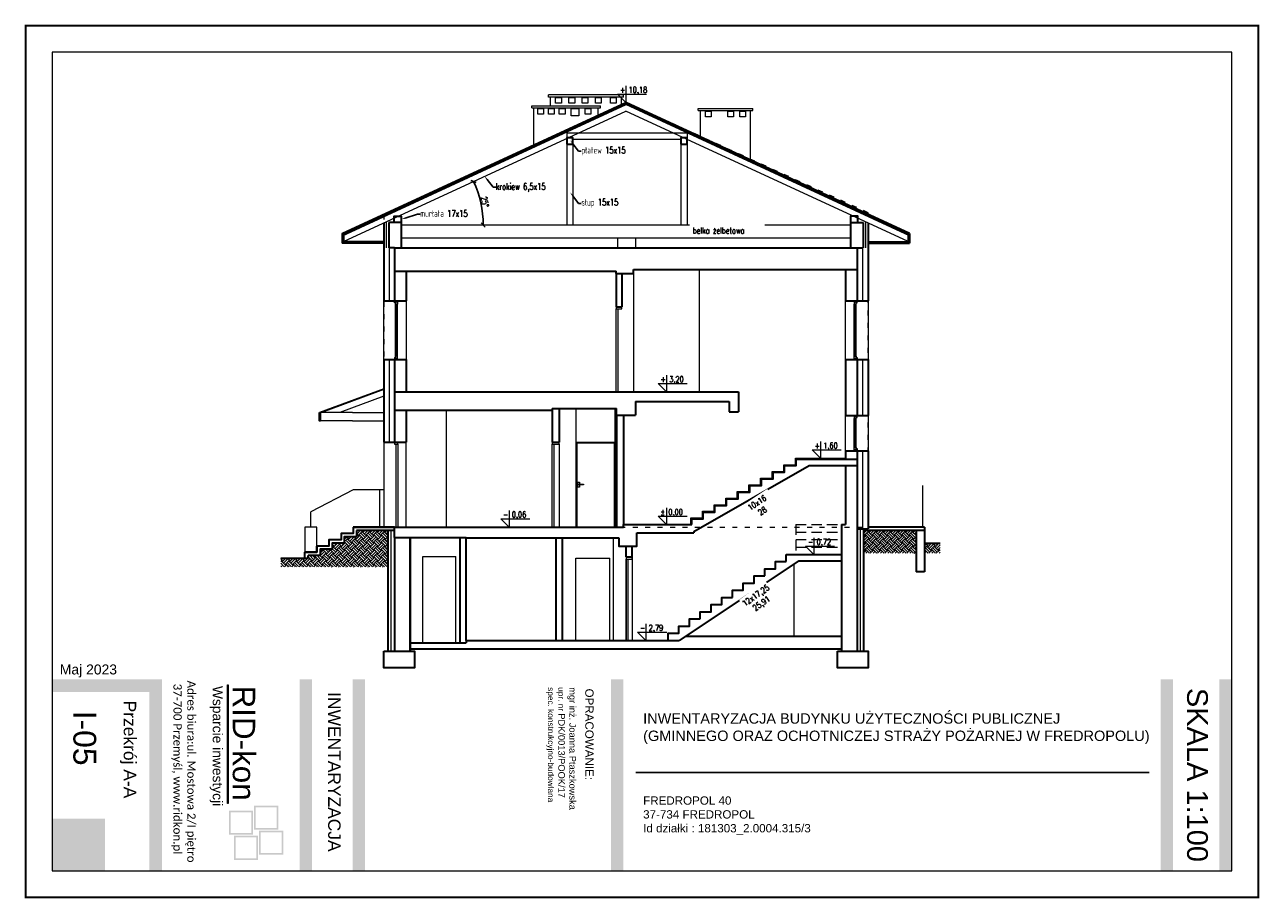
# Model space of a CAD drawing. Header units: inches. Extents: x 4551 to 8756, y -20806 to 359.
# Tile 4 of 35: x 4551 to 7526, y -14806 to -12701. Entities that reach past the tile are written whole.
import ezdxf
from ezdxf import colors
from ezdxf.entities.mleader import LeaderData, LeaderLine
from ezdxf.math import Vec2, Vec3

# ---------------------------------------------------------------- set-up
doc = ezdxf.new("R2010")
doc.units = ezdxf.units.IN
doc.header["$MEASUREMENT"] = 0
doc.linetypes.add('( Dashed )', pattern=[0.75, 0.5, -0.25])
doc.linetypes.add('ACAD_ISO03W100', pattern=[30, 12, -18])
doc.layers.add('0_RID_NIEDRUKOWALNA', color=7, linetype='ACAD_ISO03W100', lineweight=0, plot=False)
for name, color, linetype, lineweight in [('0_RID_STOLARKA', 7, 'Continuous', 5), ('0_RID_WIDOK', 252, 'Continuous', 5), ('A_opisy-stolarka', 7, 'Continuous', 9), ('IZOLACJA TERMICZNA', 30, 'GRADZINOWANIE', 5), ('K-DREWNO', 52, 'Continuous', 30), ('K-MUR', 1, 'Continuous', 30), ('K-Żelbet', 3, 'Continuous', 30), ('K_WYMIARY', 30, 'Continuous', 5), ('kreskowanie', 254, 'Continuous', 5), ('LOGO', 7, 'Continuous', 0), ('WYMIAR_PB', 115, 'Continuous', 5)]:
    doc.layers.add(name, color=color, linetype=linetype, lineweight=lineweight)
doc.styles.add('1 100 MAŁE', font='romans.shx', dxfattribs={"width": 0.8, "height": 16})
doc.styles.add('Annotative', font='arial.ttf')
doc.styles.add('Arial', font='arial.ttf', dxfattribs={"height": 80})
doc.styles.get("Standard").update_dxf_attribs({"font": 'arial.ttf'})
doc.styles.add('standard_1', font='romans.shx', dxfattribs={"width": 0.7})
doc.styles.add('tabelka', font='arial.ttf')
doc.linetypes.add('GRADZINOWANIE', pattern='A,0.00254,-2.54,[134,ltypeshp.shx,S=2.54,R=0,X=-2.54,Y=0],-5.08,[134,ltypeshp.shx,S=2.54,R=180,X=2.54,Y=0],-2.54', length=10.16254)
doc.dimstyles.new('ISO-100', dxfattribs={"dimtxt": 15, "dimasz": 10, "dimexe": 8, "dimexo": 0.425, "dimgap": 2.5, "dimtad": 1, "dimdec": 1, "dimrnd": 0.5, "dimtxsty": 'standard_1', "dimblk": 'OBLIQUE', "dimcen": 10, "dimadec": 0, "dimazin": 0, "dimtfac": 1, "dimtdec": 0, "dimtmove": 0, "dimatfit": 3, "dimldrblk": 'OBLIQUE', "dimfxl": 8, "dimfxlon": 1, "dimarcsym": 0})

# ---------------------------------------------------------------- blocks, each defined once
blk = doc.blocks.new('_Oblique')
at = {"color": 0, "linetype": 'ByBlock', "lineweight": -2}
blk.add_line((-0.5, -0.5), (0.5, 0.5), dxfattribs=at)
blk = doc.blocks.new('*D375')
at = {"layer": 'Defpoints', "color": 0}
for p in [(6000, -12909.1), (5650.5, -13130.5), (5458.7, -13183.5), (6541.7, -13183.5), (5319.7, -13223.6)]:
    blk.add_point(p, dxfattribs=at)
at = {"layer": 'K_WYMIARY', "color": 0, "lineweight": -2}
blk.add_arc((5406.5, -13183.5), 249.7, 0, 24.8117, dxfattribs=at)
at = {"layer": 'K_WYMIARY', "color": 0, "lineweight": -2, "xscale": 10, "yscale": 10, "zscale": 10}
for p, rotation in [((5633.1, -13078.7), 114.8117365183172), ((5656.2, -13183.5), 270)]:
    blk.add_blockref('_Oblique', p, dxfattribs=dict(at, rotation=rotation))
at = {"layer": 'K_WYMIARY', "color": 0, "insert": (5660.1, -13127.7), "char_height": 15, "attachment_point": 5, "rotation": 282.4059, "style": 'standard_1'}
blk.add_mtext('25%%d', dxfattribs=at)

msp = doc.modelspace()

# ---------------------------------------------------------------- hatches: boundary and pattern name
at = {"transparency": 33554559}
h = msp.add_hatch(color=256, dxfattribs=at)
h.dxf.hatch_style = 1
h.paths.add_polyline_path([(4882.22, -14739.45), (4882.22, -14278.45), (4617.95, -14278.45), (4617.95, -14308.45), (4851.92, -14308.45), (4851.92, -14739.45)])
h = msp.add_hatch(color=256, dxfattribs=at)
h.dxf.hatch_style = 1
h.paths.add_polyline_path([(5243.69, -14739.45), (5243.69, -14278.45), (5213.69, -14278.45), (5213.69, -14739.45)])
h = msp.add_hatch(color=256, dxfattribs=at)
h.dxf.hatch_style = 1
h.paths.add_polyline_path([(5371.84, -14739.45), (5371.84, -14278.45), (5341.84, -14278.45), (5341.84, -14739.45)])
h = msp.add_hatch(color=256, dxfattribs=at)
h.dxf.hatch_style = 1
h.paths.add_polyline_path([(5994.14, -14739.45), (5994.14, -14278.45), (5964.14, -14278.45), (5964.14, -14739.45)])
h = msp.add_hatch(color=256, dxfattribs=at)
h.dxf.hatch_style = 1
h.paths.add_polyline_path([(7318.52, -14739.45), (7318.52, -14278.45), (7288.52, -14278.45), (7288.52, -14739.45)])
h = msp.add_hatch(color=256, dxfattribs=at)
h.dxf.hatch_style = 1
h.paths.add_polyline_path([(7459.95, -14739.45), (7459.95, -14278.45), (7429.95, -14278.45), (7429.95, -14739.45)])
h = msp.add_hatch(color=256, dxfattribs=at)
h.dxf.hatch_style = 1
h.paths.add_polyline_path([(4745.26, -14739.45), (4745.26, -14613.83), (4617.95, -14613.83), (4617.95, -14739.45)])
at = {"layer": 'kreskowanie'}
h = msp.add_hatch(dxfattribs=at)
h.set_pattern_fill('EARTH', color=256, scale=50, angle=45)
h.paths.add_polyline_path([(5234.66, -13987.48), (5426.66, -13987.48), (5426.66, -13919.48), (5350.66, -13919.48), (5350.66, -13934.68), (5321.66, -13934.68), (5321.66, -13949.88), (5292.66, -13949.88), (5292.66, -13965.08), (5263.66, -13965.08), (5263.66, -13980.28), (5234.66, -13980.28)])
h.paths.add_polyline_path([(5168.5, -14007.5), (5168.5, -13987.48), (5226.66, -13987.48), (5234.66, -13987.48), (5426.66, -13987.48), (5426.66, -14007.48), (5226.66, -14007.48)])
h = msp.add_hatch(dxfattribs=at)
h.set_pattern_fill('EARTH', color=256, scale=50, angle=45)
h.paths.add_polyline_path([(6573.66, -13950.48), (6699.66, -13950.48), (6699.66, -13919.48), (6573.66, -13919.48)])
h.paths.add_polyline_path([(6719.66, -13950.48), (6719.66, -13974.5), (6757.69, -13974.5), (6757.69, -13950.48)])
h.paths.add_polyline_path([(6699.66, -13974.5), (6573.66, -13974.5), (6573.66, -13950.48), (6699.66, -13950.48)])
at = {"layer": 'LOGO'}
h = msp.add_hatch(color=256, dxfattribs=at)
h.dxf.hatch_style = 1
h.paths.add_polyline_path([(5041.68, -14577.26), (5041.68, -14291.73), (5039.78, -14291.73), (5039.78, -14577.26)])
h = msp.add_hatch(color=1, dxfattribs=at)
h.dxf.hatch_style = 1
h.set_gradient(color1=(254, 254, 254), color2=(1, 1, 1), rotation=225, centered=1, tint=1)
h.paths.add_polyline_path([(5043.73, -14652.76), (5101.81, -14652.76), (5101.81, -14594.66), (5043.73, -14594.66)])
h.paths.add_polyline_path([(5097.88, -14648.83), (5047.66, -14648.83), (5047.66, -14598.59), (5097.88, -14598.59)], flags=16)
h = msp.add_hatch(color=1, dxfattribs=at)
h.dxf.hatch_style = 1
h.set_gradient(color1=(254, 254, 254), color2=(1, 1, 1), rotation=135, centered=1, tint=1)
h.paths.add_polyline_path([(5162.25, -14640.76), (5162.25, -14582.68), (5104.15, -14582.68), (5104.15, -14640.76)])
h.paths.add_polyline_path([(5158.33, -14586.61), (5158.33, -14636.83), (5108.08, -14636.83), (5108.08, -14586.61)], flags=16)
h = msp.add_hatch(color=1, dxfattribs=at)
h.dxf.hatch_style = 1
h.set_gradient(color1=(254, 254, 254), color2=(1, 1, 1), rotation=315, centered=1, tint=1)
h.paths.add_polyline_path([(5055.75, -14713.31), (5113.83, -14713.31), (5113.83, -14655.21), (5055.75, -14655.21)])
h.paths.add_polyline_path([(5109.9, -14709.38), (5059.68, -14709.38), (5059.68, -14659.13), (5109.9, -14659.13)], flags=16)
h = msp.add_hatch(color=1, dxfattribs=at)
h.dxf.hatch_style = 1
h.set_gradient(color1=(254, 254, 254), color2=(1, 1, 1), rotation=45, centered=1, tint=1)
h.paths.add_polyline_path([(5116.36, -14701.02), (5174.44, -14701.02), (5174.44, -14642.92), (5116.36, -14642.92)])
h.paths.add_polyline_path([(5170.51, -14697.09), (5120.29, -14697.09), (5120.29, -14646.85), (5170.51, -14646.85)], flags=16)

# ---------------------------------------------------------------- linework, layer by layer
at = {"transparency": 33554687}
msp.add_line((7261.21, -14502.71), (6023.92, -14502.71), dxfattribs=at)
at = {"color": 2, "transparency": 33554687, "const_width": 5}
msp.add_lwpolyline([(4553.95, -14803.45), (7523.95, -14803.45), (7523.95, -12703.45), (4553.95, -12703.45)], close=True, dxfattribs=at)
at = {"layer": '0_RID_STOLARKA'}
for p, q in [((5442.66, -13371.48), (5442.66, -13366.48)), ((5442.66, -13366.48), (5447.66, -13366.48)), ((5445.16, -13371.48), (5442.66, -13371.48)), ((5447.66, -13368.98), (5445.16, -13368.98)), ((5445.16, -13368.98), (5445.16, -13371.48)), ((5445.16, -13373.98), (5445.16, -13368.98)), ((5445.16, -13368.98), (5450.16, -13368.98)), ((5445.16, -13499.98), (5445.16, -13373.98)), ((5450.16, -13373.98), (5445.16, -13373.98)), ((5447.66, -13366.48), (5447.66, -13368.98)), ((5447.66, -13499.98), (5447.66, -13373.98)), ((5450.16, -13368.98), (5450.16, -13373.98)), ((5450.16, -13499.98), (5450.16, -13373.98)), ((5450.16, -13499.98), (5450.16, -13373.98)), ((6550.16, -13368.98), (6550.16, -13373.98)), ((6555.16, -13368.98), (6550.16, -13368.98)), ((6550.16, -13499.98), (6550.16, -13373.98)), ((6550.16, -13499.98), (6550.16, -13373.98)), ((6550.16, -13373.98), (6555.16, -13373.98)), ((6552.66, -13366.48), (6552.66, -13368.98)), ((6557.66, -13366.48), (6552.66, -13366.48)), ((6552.66, -13368.98), (6555.16, -13368.98)), ((6552.66, -13499.98), (6552.66, -13373.98)), ((6555.16, -13368.98), (6555.16, -13371.48)), ((6555.16, -13373.98), (6555.16, -13368.98)), ((6555.16, -13371.48), (6557.66, -13371.48)), ((6555.16, -13499.98), (6555.16, -13373.98)), ((6557.66, -13371.48), (6557.66, -13366.48)), ((5445.16, -13502.48), (5442.66, -13502.48)), ((5442.66, -13502.48), (5442.66, -13507.48)), ((5450.16, -13499.98), (5445.16, -13499.98)), ((5445.16, -13499.98), (5445.16, -13504.98)), ((5445.16, -13504.98), (5445.16, -13502.48)), ((5447.66, -13504.98), (5445.16, -13504.98)), ((5445.16, -13504.98), (5450.16, -13504.98)), ((5447.66, -13507.48), (5447.66, -13504.98)), ((5450.16, -13504.98), (5450.16, -13499.98)), ((6550.16, -13504.98), (6550.16, -13499.98)), ((6550.16, -13499.98), (6555.16, -13499.98)), ((6555.16, -13504.98), (6550.16, -13504.98)), ((6552.66, -13507.48), (6552.66, -13504.98)), ((6552.66, -13504.98), (6555.16, -13504.98)), ((6555.16, -13499.98), (6555.16, -13504.98)), ((6555.16, -13504.98), (6555.16, -13502.48)), ((6555.16, -13502.48), (6557.66, -13502.48)), ((6557.66, -13502.48), (6557.66, -13507.48)), ((5442.66, -13507.48), (5447.66, -13507.48)), ((6557.66, -13507.48), (6552.66, -13507.48)), ((6550.16, -13644.98), (6550.16, -13649.98)), ((6555.16, -13644.98), (6550.16, -13644.98)), ((6550.16, -13719.98), (6550.16, -13649.98)), ((6550.16, -13719.98), (6550.16, -13649.98)), ((6550.16, -13649.98), (6555.16, -13649.98)), ((6552.66, -13642.48), (6552.66, -13644.98)), ((6557.66, -13642.48), (6552.66, -13642.48)), ((6552.66, -13644.98), (6555.16, -13644.98)), ((6552.66, -13719.98), (6552.66, -13649.98)), ((6555.16, -13644.98), (6555.16, -13647.48)), ((6555.16, -13649.98), (6555.16, -13644.98)), ((6555.16, -13647.48), (6557.66, -13647.48)), ((6555.16, -13719.98), (6555.16, -13649.98)), ((6557.66, -13647.48), (6557.66, -13642.48)), ((6550.16, -13724.98), (6550.16, -13719.98)), ((6550.16, -13719.98), (6555.16, -13719.98)), ((6555.16, -13724.98), (6550.16, -13724.98)), ((6552.66, -13727.48), (6552.66, -13724.98)), ((6552.66, -13724.98), (6555.16, -13724.98)), ((6557.66, -13727.48), (6552.66, -13727.48)), ((6555.16, -13719.98), (6555.16, -13724.98)), ((6555.16, -13724.98), (6555.16, -13722.48)), ((6555.16, -13722.48), (6557.66, -13722.48)), ((6557.66, -13722.48), (6557.66, -13727.48))]:
    msp.add_line(p, q, dxfattribs=at)
at = {"layer": '0_RID_WIDOK'}
for p, q in [((5994.66, -12870.2), (5813.66, -12870.2)), ((5813.66, -12875.2), (5813.66, -12870.2)), ((5994.66, -12875.2), (5813.66, -12875.2)), ((5818.66, -12896.65), (5818.66, -12875.2)), ((5989.66, -12892.96), (5989.66, -12875.2)), ((5994.66, -12875.2), (5994.66, -12870.2)), ((5773.66, -12896.65), (5938.66, -12896.65)), ((5773.66, -12901.65), (5773.66, -12896.65)), ((5773.66, -12901.65), (5938.66, -12901.65)), ((5778.66, -12990.51), (5778.66, -12901.65)), ((5933.66, -12918.85), (5933.66, -12901.65)), ((5938.66, -12901.65), (5938.66, -12896.65)), ((6174.66, -12902.98), (6305.66, -12902.98)), ((6174.66, -12907.98), (6174.66, -12902.98)), ((6174.66, -12907.98), (6305.66, -12907.98)), ((6179.66, -12971.1), (6179.66, -12907.98)), ((6300.66, -13027.04), (6300.66, -12907.98)), ((6305.66, -12907.98), (6305.66, -12902.98)), ((6018.66, -13290.48), (6018.66, -13585.48)), ((6176.66, -13290.48), (6176.66, -13585.48)), ((5880.66, -13706.48), (5880.66, -13625.48)), ((5973.66, -13625.48), (5973.66, -13911.48)), ((5566.66, -13629.48), (5566.66, -13911.48)), ((5839.66, -13711.48), (5839.66, -13911.48)), ((5342.66, -13821.48), (5241.16, -13874.68)), ((5416.66, -13821.48), (5342.66, -13821.48)), ((5406.66, -13821.48), (5406.66, -13911.48)), ((6715.66, -13911.48), (6715.66, -13811.48)), ((5241.16, -13911.48), (5241.16, -13874.68)), ((5970.66, -14184.48), (5970.66, -13937.48)), ((5510.66, -14190.48), (5510.66, -13982.48)), ((5510.66, -13982.48), (5590.66, -13982.48)), ((5590.66, -14190.48), (5590.66, -13982.48)), ((5879.66, -14184.48), (5879.66, -13986.48)), ((5879.66, -13986.48), (5961.66, -13986.48)), ((5961.66, -14184.48), (5961.66, -13986.48)), ((6000.52, -13983.48), (6000.52, -14184.48)), ((6015.52, -13983.48), (6015.52, -14184.48)), ((6404.66, -14000.78), (6404.66, -14174.48))]:
    msp.add_line(p, q, dxfattribs=at)
at = {"layer": '0_RID_WIDOK', "linetype": '( Dashed )', "ltscale": 50}
for p, q in [((6409.66, -13905.48), (6519.66, -13905.48)), ((6409.66, -13905.48), (6409.66, -13977.48)), ((6409.66, -13923.48), (6519.66, -13923.48)), ((6409.66, -13941.48), (6519.66, -13941.48)), ((6409.66, -13959.48), (6519.66, -13959.48))]:
    msp.add_line(p, q, dxfattribs=at)
at = {"layer": '0_RID_WIDOK'}
for points in [[(4617.95, -14739.45), (7459.95, -14739.45), (7459.95, -12767.45), (4617.95, -12767.45)], [(5830.82, -12890.2), (5830.82, -12876.2), (5844.82, -12876.2), (5844.82, -12890.2)], [(5862.82, -12890.2), (5862.82, -12876.2), (5876.82, -12876.2), (5876.82, -12890.2)], [(5894.82, -12890.2), (5894.82, -12876.2), (5908.82, -12876.2), (5908.82, -12890.2)], [(5926.82, -12890.2), (5926.82, -12876.2), (5940.82, -12876.2), (5940.82, -12890.2)], [(5962.82, -12890.2), (5962.82, -12876.2), (5976.82, -12876.2), (5976.82, -12890.2)], [(5787.66, -12916.65), (5787.66, -12902.65), (5801.66, -12902.65), (5801.66, -12916.65)], [(5813.66, -12916.65), (5813.66, -12902.65), (5827.66, -12902.65), (5827.66, -12916.65)], [(5839.66, -12916.65), (5839.66, -12902.65), (5853.66, -12902.65), (5853.66, -12916.65)], [(5868.66, -12920.65), (5868.66, -12902.65), (5886.66, -12902.65), (5886.66, -12920.65)], [(5901.66, -12916.65), (5901.66, -12902.65), (5915.66, -12902.65), (5915.66, -12916.65)], [(6191.66, -12922.98), (6191.66, -12908.98), (6205.66, -12908.98), (6205.66, -12922.98)], [(6245.82, -12922.98), (6245.82, -12908.98), (6259.82, -12908.98), (6259.82, -12922.98)], [(6274.66, -12922.98), (6274.66, -12908.98), (6288.66, -12908.98), (6288.66, -12922.98)], [(5416.66, -13366.48), (5470.66, -13366.48), (5470.66, -13507.48), (5416.66, -13507.48)], [(5976.66, -13385.48), (5990.66, -13385.48), (5990.66, -13380.48), (5976.66, -13380.48)], [(5976.66, -13385.48), (5980.66, -13385.48), (5980.66, -13585.48), (5976.66, -13585.48)], [(6529.66, -13366.48), (6583.66, -13366.48), (6583.66, -13507.48), (6529.66, -13507.48)], [(6529.66, -13642.48), (6583.66, -13642.48), (6583.66, -13727.48), (6529.66, -13727.48)], [(5470.66, -13706.48), (5416.66, -13706.48), (5416.66, -13911.48), (5470.66, -13911.48)], [(5442.66, -13711.48), (5450.66, -13711.48), (5450.66, -13706.48), (5442.66, -13706.48)], [(5446.66, -13711.48), (5450.66, -13711.48), (5450.66, -13911.48), (5446.66, -13911.48)], [(5822.66, -13711.48), (5839.66, -13711.48), (5839.66, -13706.48), (5822.66, -13706.48)], [(5822.66, -13711.48), (5826.66, -13711.48), (5826.66, -13911.48), (5822.66, -13911.48)], [(5897.66, -13809.98), (5885.66, -13809.98), (5885.66, -13807.98), (5897.66, -13807.98)], [(5255.66, -13972.28), (5255.66, -13911.48), (5226.66, -13911.48), (5226.66, -13972.28)], [(6000.52, -13988.48), (6015.52, -13988.48), (6015.52, -13983.48), (6000.52, -13983.48)], [(6000.52, -13988.48), (6004.52, -13988.48), (6004.52, -14184.48), (6000.52, -14184.48)]]:
    msp.add_lwpolyline(points, close=True, dxfattribs=at)
for points in [[(5880.66, -13911.48), (5880.66, -13706.48), (5973.66, -13706.48), (5973.66, -13911.48)], [(5882.66, -13911.48), (5882.66, -13708.48), (5971.66, -13708.48), (5971.66, -13911.48)], [(6156.66, -13905.48), (6156.66, -13889.48), (6184.66, -13889.48), (6184.66, -13873.48), (6212.66, -13873.48), (6212.66, -13857.48), (6240.66, -13857.48), (6240.66, -13841.48), (6268.66, -13841.48), (6268.66, -13825.48), (6296.66, -13825.48), (6296.66, -13809.48), (6324.66, -13809.48), (6324.66, -13793.48), (6352.66, -13793.48), (6352.66, -13777.48), (6380.66, -13777.48), (6380.66, -13761.48), (6408.66, -13761.48), (6408.66, -13745.48), (6529.66, -13745.48)], [(5888.66, -13809.98), (5888.66, -13814.98), (5884.66, -13814.98), (5884.66, -13802.98), (5888.66, -13802.98), (5888.66, -13807.98)]]:
    msp.add_lwpolyline(points, dxfattribs=at)
at = {"layer": 'IZOLACJA TERMICZNA', "ltscale": 0.5}
for p, q in [((5422.66, -13177.48), (5422.66, -13238.48)), ((6577.66, -13177.48), (6577.66, -13238.48))]:
    msp.add_line(p, q, dxfattribs=at)
at = {"layer": 'IZOLACJA TERMICZNA'}
for p, q in [((5429.66, -13238.48), (5429.66, -13366.48)), ((6570.66, -13238.48), (6570.66, -13366.48)), ((5429.66, -13507.48), (5429.66, -13706.48)), ((6570.66, -13507.48), (6570.66, -13642.48)), ((6570.66, -13727.48), (6570.66, -13915.48))]:
    msp.add_line(p, q, dxfattribs=at)
at = {"layer": 'IZOLACJA TERMICZNA', "ltscale": 0.6}
for p, q in [((5434.87, -14210.48), (5434.87, -13919.48)), ((6565.45, -14210.48), (6565.45, -13915.48))]:
    msp.add_line(p, q, dxfattribs=at)
at = {"layer": 'K-DREWNO'}
for p, q in [((5316.66, -13204.1), (6000.16, -12888.11)), ((5316.66, -13208.51), (6000.16, -12892.52)), ((6683.66, -13204.1), (6000.16, -12888.11)), ((6683.66, -13208.51), (6000.16, -12892.52)), ((5316.66, -13204.1), (5316.66, -13227.48)), ((5319.66, -13207.12), (5319.66, -13224.48)), ((6680.66, -13207.12), (6680.66, -13224.48)), ((6683.66, -13204.1), (6683.66, -13227.48)), ((5416.66, -13224.48), (5316.66, -13224.48)), ((5416.66, -13227.48), (5316.66, -13227.48)), ((6583.66, -13224.48), (6683.66, -13224.48)), ((6583.66, -13227.48), (6683.66, -13227.48)), ((5261.66, -13635.48), (5261.66, -13655.48)), ((5263.66, -13635.48), (5263.66, -13655.48))]:
    msp.add_line(p, q, dxfattribs=at)
at = {"layer": 'K-DREWNO', "lineweight": 5}
for p, q in [((5319.66, -13223.65), (6000.02, -12909.11)), ((6680.66, -13223.65), (6000.31, -12909.11)), ((5857.66, -12961.48), (6147.66, -12961.48)), ((5857.66, -12961.48), (5857.66, -12973.48)), ((6147.66, -12961.48), (6147.66, -12973.48)), ((5857.66, -12988.48), (5857.66, -13183.48)), ((5872.66, -12976.48), (6132.66, -12976.48)), ((5872.66, -12988.48), (5872.66, -13183.48)), ((6132.66, -12988.48), (6132.66, -13183.48)), ((6147.66, -12988.48), (6147.66, -13183.48)), ((5416.66, -13577.98), (5261.66, -13635.48)), ((5416.66, -13580.12), (5267.41, -13635.48)), ((5416.66, -13596.11), (5310.54, -13635.48)), ((5341.66, -13635.48), (5261.66, -13635.48)), ((5341.66, -13635.48), (5416.66, -13635.48)), ((5341.66, -13655.48), (5261.66, -13655.48)), ((5341.66, -13655.48), (5416.66, -13655.48))]:
    msp.add_line(p, q, dxfattribs=at)
at = {"layer": 'K-DREWNO'}
for points in [[(5857.66, -12988.48), (5872.66, -12988.48), (5872.66, -12973.48), (5857.66, -12973.48)], [(6132.66, -12988.48), (6147.66, -12988.48), (6147.66, -12973.48), (6132.66, -12973.48)], [(5458.66, -13177.48), (5441.66, -13177.48), (5441.66, -13162.48), (5458.66, -13162.48)], [(6541.66, -13177.48), (6558.66, -13177.48), (6558.66, -13162.48), (6541.66, -13162.48)], [(5261.66, -13635.48), (5263.66, -13635.48), (5263.66, -13655.48), (5261.66, -13655.48)]]:
    msp.add_lwpolyline(points, close=True, dxfattribs=at)
at = {"layer": 'K-MUR'}
for p, q in [((5416.66, -13178.8), (5416.66, -13366.48)), ((5458.66, -13177.48), (5428.66, -13177.48)), ((5428.66, -13177.48), (5428.66, -13238.48)), ((5458.66, -13177.48), (5458.66, -13238.48)), ((6541.66, -13177.48), (6541.66, -13238.48)), ((6541.66, -13177.48), (6571.66, -13177.48)), ((6571.66, -13177.48), (6571.66, -13238.48)), ((6583.66, -13178.8), (6583.66, -13366.48)), ((5442.66, -13238.48), (5428.66, -13238.48)), ((5442.66, -13238.48), (5442.66, -13366.48)), ((6557.66, -13238.48), (6557.66, -13366.48)), ((5470.66, -13294.48), (5470.66, -13366.48)), ((6529.66, -13290.48), (6529.66, -13366.48)), ((5976.66, -13300.48), (5976.66, -13380.48)), ((5990.66, -13300.48), (5990.66, -13380.48)), ((5416.66, -13366.48), (5470.66, -13366.48)), ((5976.66, -13380.48), (5990.66, -13380.48)), ((6529.66, -13366.48), (6583.66, -13366.48)), ((5416.66, -13507.48), (5470.66, -13507.48)), ((5416.66, -13507.48), (5416.66, -13706.48)), ((5442.66, -13507.48), (5442.66, -13706.48)), ((5470.66, -13507.48), (5470.66, -13585.48)), ((6529.66, -13507.48), (6583.66, -13507.48)), ((6529.66, -13507.48), (6529.66, -13642.48)), ((6557.66, -13507.48), (6557.66, -13642.48)), ((6583.66, -13507.48), (6583.66, -13642.48)), ((5822.66, -13625.48), (5822.66, -13706.48)), ((5839.66, -13625.48), (5839.66, -13706.48)), ((5470.66, -13629.48), (5470.66, -13706.48)), ((5977.66, -13641.48), (5977.66, -13911.48)), ((5994.66, -13641.48), (5994.66, -13905.48)), ((6529.66, -13642.48), (6583.66, -13642.48)), ((5416.66, -13706.48), (5470.66, -13706.48)), ((5822.66, -13706.48), (5839.66, -13706.48)), ((6529.66, -13727.48), (6583.66, -13727.48)), ((6529.66, -13727.48), (6529.66, -13747.48)), ((6557.66, -13727.48), (6557.66, -14210.48)), ((6583.66, -13727.48), (6583.66, -13915.48)), ((6529.66, -13763.48), (6529.66, -13905.48)), ((5342.66, -13911.48), (5442.66, -13911.48)), ((5442.66, -13911.48), (5342.66, -13911.48)), ((5442.66, -13919.48), (5350.66, -13919.48)), ((5426.66, -13919.48), (5426.66, -14210.48)), ((6519.66, -13905.48), (6529.66, -13905.48)), ((6519.66, -13905.48), (6519.66, -14210.48)), ((6557.66, -13915.48), (6583.66, -13915.48)), ((6573.66, -14210.48), (6573.66, -13915.48)), ((6719.66, -13919.48), (6573.66, -13919.48)), ((6719.66, -13911.48), (6583.66, -13911.48)), ((5442.66, -13936.48), (5442.66, -14210.48)), ((5480.66, -14210.48), (5480.66, -13936.48)), ((5480.66, -13936.48), (5480.66, -14210.48)), ((5600.66, -14190.48), (5600.66, -13936.48)), ((5615.36, -14184.48), (5615.36, -13936.48)), ((5831.74, -14184.48), (5831.74, -13937.48)), ((5847.74, -14184.48), (5847.74, -13937.48)), ((6719.66, -13950.48), (6757.69, -13950.48)), ((5226.66, -13987.48), (5226.66, -13972.28)), ((5234.66, -13987.48), (5234.66, -13980.28)), ((6000.52, -13983.48), (6000.52, -13957.48)), ((6015.52, -13983.48), (6015.52, -13957.48)), ((5234.66, -13987.48), (5168.5, -13987.48)), ((6000.52, -13983.48), (6015.52, -13983.48)), ((6719.66, -14019.48), (6699.66, -14019.48))]:
    msp.add_line(p, q, dxfattribs=at)
at = {"layer": 'K-MUR', "lineweight": 9}
for p, q in [((5979.66, -13214.48), (5979.66, -13238.48)), ((6023.66, -13214.48), (6023.66, -13238.48))]:
    msp.add_line(p, q, dxfattribs=at)
at = {"layer": 'K-MUR'}
for points in [[(5342.66, -13911.48), (5342.66, -13926.68), (5313.66, -13926.68), (5313.66, -13941.88), (5284.66, -13941.88), (5284.66, -13957.08), (5255.66, -13957.08), (5255.66, -13972.28), (5226.66, -13972.28), (5255.66, -13972.28), (5255.66, -13957.08)], [(5350.66, -13919.48), (5350.66, -13934.68), (5321.66, -13934.68), (5321.66, -13949.88), (5292.66, -13949.88), (5292.66, -13965.08), (5263.66, -13965.08), (5263.66, -13980.28), (5234.66, -13980.28)], [(6699.66, -13919.48), (6699.66, -14019.48)], [(6719.66, -13911.48), (6719.66, -14019.48)]]:
    msp.add_lwpolyline(points, dxfattribs=at)
at = {"layer": 'K-Żelbet', "lineweight": 9}
for p, q in [((5458.66, -13183.48), (6541.66, -13183.48)), ((5458.66, -13214.48), (6541.66, -13214.48))]:
    msp.add_line(p, q, dxfattribs=at)
at = {"layer": 'K-Żelbet'}
for p, q in [((5442.66, -13238.48), (6571.66, -13238.48)), ((5442.66, -13294.48), (5976.66, -13294.48)), ((5976.66, -13300.48), (5976.66, -13294.48)), ((6018.66, -13290.48), (6557.66, -13290.48)), ((5442.66, -13585.48), (6271.66, -13585.48)), ((6271.66, -13585.48), (6271.66, -13633.48)), ((5822.66, -13625.48), (5977.66, -13625.48)), ((5977.66, -13641.48), (5977.66, -13625.48)), ((6023.66, -13608.48), (6023.66, -13641.48)), ((6023.66, -13608.48), (6248.66, -13608.48)), ((6248.66, -13608.48), (6248.66, -13633.48)), ((5442.66, -13629.48), (5822.66, -13629.48)), ((5977.66, -13641.48), (6023.66, -13641.48)), ((6248.66, -13633.48), (6271.66, -13633.48)), ((6163.66, -13922.21), (6441.44, -13763.48)), ((6441.44, -13763.48), (6557.66, -13763.48)), ((5442.66, -13911.48), (5994.66, -13911.48)), ((5442.66, -13936.48), (5442.66, -13911.48)), ((5994.66, -13905.48), (6158.66, -13905.48)), ((5994.66, -13911.48), (5994.66, -13905.48)), ((5442.66, -13936.48), (5615.36, -13936.48)), ((5615.36, -13937.48), (5983.52, -13937.48)), ((6026.52, -13925.48), (6163.66, -13925.48)), ((6386.66, -13977.48), (6519.66, -13977.48)), ((6386.66, -13994.73), (6386.66, -13977.48)), ((6417.12, -13992.48), (6128.73, -14184.48)), ((6417.12, -13992.48), (6519.66, -13992.48)), ((5480.66, -14190.48), (5615.36, -14190.48)), ((5615.36, -14184.48), (6128.73, -14184.48)), ((5615.36, -14184.48), (5615.36, -14190.48)), ((6143.75, -14174.48), (6519.66, -14174.48)), ((5480.66, -14204.48), (6519.66, -14204.48))]:
    msp.add_line(p, q, dxfattribs=at)
for points in [[(5976.66, -13300.48), (6018.66, -13300.48), (6018.66, -13290.48)], [(6158.66, -13905.48), (6158.66, -13891.48), (6186.66, -13891.48), (6186.66, -13875.48), (6214.66, -13875.48), (6214.66, -13859.48), (6242.66, -13859.48), (6242.66, -13843.48), (6270.66, -13843.48), (6270.66, -13827.48), (6298.66, -13827.48), (6298.66, -13811.48), (6326.66, -13811.48), (6326.66, -13795.48), (6354.66, -13795.48), (6354.66, -13779.48), (6382.66, -13779.48), (6382.66, -13763.48), (6410.66, -13763.48), (6410.66, -13747.48), (6557.66, -13747.48)], [(6163.66, -13922.21), (6163.66, -13925.48)], [(5983.52, -13937.48), (5983.52, -13957.48), (6026.52, -13957.48), (6026.52, -13925.48)], [(6334.85, -14029.23), (6334.85, -14011.98), (6360.76, -14011.98), (6360.76, -13994.73), (6386.67, -13994.73)], [(6257.12, -14080.98), (6257.12, -14063.73), (6283.03, -14063.73), (6283.03, -14046.48), (6308.94, -14046.48), (6308.94, -14029.23), (6334.85, -14029.23)], [(6179.39, -14132.73), (6179.39, -14115.48), (6205.3, -14115.48), (6205.3, -14098.23), (6231.21, -14098.23), (6231.21, -14080.98), (6257.12, -14080.98)], [(6101.66, -14184.48), (6101.66, -14167.23), (6127.57, -14167.23), (6127.57, -14149.98), (6153.48, -14149.98), (6153.48, -14132.73), (6179.39, -14132.73)]]:
    msp.add_lwpolyline(points, dxfattribs=at)
for points in [[(5416.66, -14210.48), (5490.66, -14210.48), (5490.66, -14250.48), (5416.66, -14250.48)], [(6509.66, -14210.48), (6583.66, -14210.48), (6583.66, -14250.48), (6509.66, -14250.48)]]:
    msp.add_lwpolyline(points, close=True, dxfattribs=at)
at = {"layer": 'LOGO'}
msp.add_lwpolyline([(5041.68, -14291.73), (5041.68, -14577.26), (5039.78, -14577.26), (5039.78, -14291.73)], close=True, dxfattribs=at)
at = {"layer": 'WYMIAR_PB'}
for points in [[(6000.16, -12848.11), (6000.16, -12888.11), (5980.16, -12868.11), (6050.16, -12868.11)], [(6098, -13545.48), (6098, -13585.48), (6078, -13565.48), (6148, -13565.48)], [(6469.16, -13705.48), (6469.16, -13745.48), (6449.16, -13725.48), (6519.16, -13725.48)], [(5718.66, -13871.48), (5718.66, -13911.48), (5698.66, -13891.48), (5768.66, -13891.48)], [(6098, -13865.48), (6098, -13905.48), (6078, -13885.48), (6148, -13885.48)], [(6453.16, -13937.48), (6453.16, -13977.48), (6433.16, -13957.48), (6503.16, -13957.48)], [(6048.5, -14144.48), (6048.5, -14184.48), (6028.5, -14164.48), (6098.5, -14164.48)]]:
    msp.add_lwpolyline(points, dxfattribs=at)

# ---------------------------------------------------------------- texts
at = {"attachment_point": 1}
for s, insert, char_height, width, style in [('Maj 2023', (4636.1, -14242.54), 24, 629.5696, 'tabelka'), ('INWENTARYZACJA BUDYNKU UŻYTECZNOŚCI PUBLICZNEJ \\P(GMINNEGO ORAZ OCHOTNICZEJ STRAŻY POŻARNEJ W FREDROPOLU)', (6041.75, -14360.19), 25, 1286.9247, 'Annotative')]:
    msp.add_mtext(s, dxfattribs=dict(at, insert=insert, char_height=char_height, width=width, style=style))
at = {"attachment_point": 1, "rotation": 270}
for s, insert, char_height, width in [('\\pi4.9308;{\\fCalibri|b0|i0|c238|p34;Adres biura:ul. Mostowa 2/I piętro \\P\\pi12.358;37-700 Przemyśl, www.ridkon.pl}', (4963.26, -14276.39), 20, 464.4651), ('Przekrój A-A', (4820.09, -14329.75), 30, 408.8639), ('\\pxqc;INWENTARYZACJA', (5312.62, -14276.66), 30, 449.4222), ('\\pxqc;SKALA 1:100', (7402.48, -14277.63), 50, 462.0744), ('I-05', (4723.73, -14353.74), 55, 163.8642)]:
    msp.add_mtext(s, dxfattribs=dict(at, insert=insert, char_height=char_height, width=width))
at = {"insert": (5879.88, -14297.27), "char_height": 16, "attachment_point": 1, "rotation": 270}
msp.add_mtext_dynamic_manual_height_columns('mgr inż. {\\fArial|b0|i0|c0|p34;Joanna Ptaszkowska\\P\\H0.88889x;upr. nr \\H1.125x;PDK/0013/POOK/17\\P\\fArial|b0|i0|c0|p34;\\H0.88889x;spec. konstrukcyjno-budowlana}', width=520.0873, gutter_width=12.5, heights=[-72.02], dxfattribs=at)
at = {"insert": (5922.21, -14300.58), "char_height": 20, "width": 367.0633, "attachment_point": 1, "rotation": 270, "style": 'Arial'}
msp.add_mtext('OPRACOWANIE:', dxfattribs=at)
at = {"insert": (6041.75, -14560.39), "char_height": 20, "width": 1286.9247, "attachment_point": 1}
msp.add_mtext('FREDROPOL 40\\P37-734 FREDROPOL\\PId działki : 181303_2.0004.315/3', dxfattribs=at)
at = {"layer": 'LOGO', "attachment_point": 1, "rotation": 270}
for s, insert, char_height, width in [('Wsparcie inwestycji', (5028.36, -14294.26), 23.7773, 351.8813), ('RID-kon', (5106.98, -14293.43), 54.114, 339.3788)]:
    msp.add_mtext(s, dxfattribs=dict(at, insert=insert, char_height=char_height, width=width))
at = {"layer": 'WYMIAR_PB', "char_height": 14, "attachment_point": 1, "style": '1 100 MAŁE'}
for s, insert in [('{\\Fsimplex.shx|c238;\\W0.75;+ 10,18}', (5985.65, -12850.81)), ('{\\Fsimplex.shx|c238;\\W0.75;+ 3,20}', (6083.49, -13548.18)), ('{\\Fsimplex.shx|c238;\\W0.75;+ 1,60}', (6454.65, -13708.18)), ('{\\Fsimplex.shx|c238;\\W0.75;- 0,06}', (5704.15, -13874.18)), ('{\\Fsimplex.shx|c238;\\W0.75;%%P 0,00}', (6083.49, -13868.18)), ('{\\Fsimplex.shx|c238;\\W0.75;- 0,72}', (6438.65, -13940.18)), ('{\\Fsimplex.shx|c238;\\W0.75;- 2,79}', (6033.99, -14147.18))]:
    msp.add_mtext_dynamic_manual_height_columns(s, width=64.0321, gutter_width=12.5, heights=[-16.67], dxfattribs=dict(at, insert=insert))

# ---------------------------------------------------------------- leaders
at = {"layer": 'WYMIAR_PB'}
ml = msp.add_multileader_mtext('Standard', dxfattribs=at)
ml.set_content('płatew 15x15', color=256, style='standard_1')
ml.set_leader_properties()
ml.build(insert=Vec2(0, 0))
ml.multileader.update_dxf_attribs({"text_top_attachment_type": 0, "text_bottom_attachment_type": 0, "dogleg_length": 0.36, "arrow_head_size": 10})
ctx = ml.context
ctx.base_point, ctx.char_height, ctx.arrow_head_size, ctx.landing_gap_size, ctx.plane_origin = Vec3(5892.75, -13005.97), 16, 10, 0.09, Vec3(5866.09, -12979.85)
notes = []
notes.append((ctx, [(0, (1, 1, 0), (5886.25, -13005.97), (1, 0), 6.5, [(0, [(5866.09, -12979.85)], 256, [])])]))
ctx.mtext.insert, ctx.mtext.flow_direction = Vec3(5892.84, -12995.3), 5
ml = msp.add_multileader_mtext('Standard', dxfattribs=at)
ml.set_content('krokiew 6,5x15', color=256, style='standard_1')
ml.set_leader_properties()
ml.build(insert=Vec2(0, 0))
ml.multileader.update_dxf_attribs({"text_top_attachment_type": 0, "text_bottom_attachment_type": 0, "dogleg_length": 0.36, "arrow_head_size": 10})
ctx = ml.context
ctx.base_point, ctx.char_height, ctx.arrow_head_size, ctx.landing_gap_size, ctx.plane_origin = Vec3(5686.5, -13092.5), 16, 10, 0.09, Vec3(5659.84, -13066.38)
notes.append((ctx, [(0, (1, 1, 0), (5680, -13092.5), (1, 0), 6.5, [(0, [(5659.84, -13066.38)], 256, [])])]))
ctx.mtext.insert, ctx.mtext.flow_direction = Vec3(5686.59, -13082.98), 5
ml = msp.add_multileader_mtext('Standard', dxfattribs=at)
ml.set_content('słup 15x15', color=256, style='standard_1')
ml.set_leader_properties()
ml.build(insert=Vec2(0, 0))
ml.multileader.update_dxf_attribs({"text_top_attachment_type": 0, "text_bottom_attachment_type": 0, "dogleg_length": 0.36, "arrow_head_size": 10})
ctx = ml.context
ctx.base_point, ctx.char_height, ctx.arrow_head_size, ctx.landing_gap_size, ctx.plane_origin = Vec3(5892.75, -13131.5), 16, 10, 0.09, Vec3(5866.09, -13105.38)
notes.append((ctx, [(0, (1, 1, 0), (5886.25, -13131.5), (1, 0), 6.5, [(0, [(5866.09, -13105.38)], 256, [])])]))
ctx.mtext.insert, ctx.mtext.flow_direction = Vec3(5892.84, -13120.83), 5
ml = msp.add_multileader_mtext('Standard', dxfattribs=at)
ml.set_content('murłata 17x15', color=256, style='standard_1')
ml.set_leader_properties()
ml.build(insert=Vec2(0, 0))
ml.multileader.update_dxf_attribs({"text_top_attachment_type": 0, "text_bottom_attachment_type": 0, "dogleg_length": 0.36, "arrow_head_size": 10})
ctx = ml.context
ctx.base_point, ctx.char_height, ctx.arrow_head_size, ctx.landing_gap_size, ctx.plane_origin = Vec3(5504.75, -13157.5), 16, 10, 0.09, Vec3(5458.66, -13169.98)
notes.append((ctx, [(0, (1, 1, 0), (5498.25, -13157.5), (1, 0), 6.5, [(0, [(5458.66, -13169.98)], 256, [])])]))
ctx.mtext.insert, ctx.mtext.flow_direction = Vec3(5504.84, -13147.9), 5
for ctx, leaders in notes:
    for number, flags, end, landing, length, lines in leaders:
        leader = LeaderData()
        leader.index, (leader.has_last_leader_line, leader.has_dogleg_vector, leader.attachment_direction) = number, flags
        leader.last_leader_point, leader.dogleg_vector, leader.dogleg_length = Vec3(end), Vec3(landing), length
        for number, points, colour, breaks in lines:
            line = LeaderLine()
            line.index, line.vertices, line.color, line.breaks = number, Vec3.list(points), colors.encode_raw_color(colour), breaks
            leader.lines.append(line)
        ctx.leaders.append(leader)

# ---------------------------------------------------------------- next in the draw order: texts
at = {"layer": '0_RID_WIDOK', "insert": (6335.33, -14052.01), "char_height": 14, "width": 64.0321, "attachment_point": 3, "rotation": 35, "style": '1 100 MAŁE', "bg_fill": 2}
msp.add_mtext('\\pxqc;\\A1;12x17,25\\P25,91', dxfattribs=at)
at = {"layer": 'A_opisy-stolarka', "insert": (6161.29, -13189.47), "char_height": 15, "width": 165.5341, "attachment_point": 1, "style": 'standard_1', "bg_fill": 2}
msp.add_mtext('\\pxsm0.8;{\\Fromans.shx|c1;belka żelbetowa}', dxfattribs=at)

# ---------------------------------------------------------------- next in the draw order: linework, layer by layer
at = {"layer": '0_RID_NIEDRUKOWALNA'}
msp.add_lwpolyline([(6000.16, -12888.11), (5416.66, -13158.5), (5416.66, -13911.48), (6583.66, -13911.48), (6583.66, -13154), (6000.16, -12888.11)], dxfattribs=at)

# ---------------------------------------------------------------- next in the draw order: dimensions: what is measured, and where the dimension line sits
at = {"layer": 'K_WYMIARY'}
dim = msp.add_angular_dim_2l(base=(5650.5, -13130.5), line1=((5319.66, -13223.65), (6000.02, -12909.11)), line2=((5458.66, -13183.48), (6541.66, -13183.48)), dimstyle='ISO-100', dxfattribs=at)
dim.commit()
dim.dimension.update_dxf_attribs({"geometry": '*D375', "text_midpoint": (5660.12, -13127.7)})

# ---------------------------------------------------------------- next in the draw order: texts
at = {"layer": '0_RID_WIDOK', "insert": (6338.77, -13829.36), "char_height": 14, "width": 64.0321, "attachment_point": 3, "rotation": 33.65433, "style": '1 100 MAŁE', "bg_fill": 2}
msp.add_mtext('\\pxqc;\\A1;10x16\\P28', dxfattribs=at)

doc.saveas('drawing.dxf')
